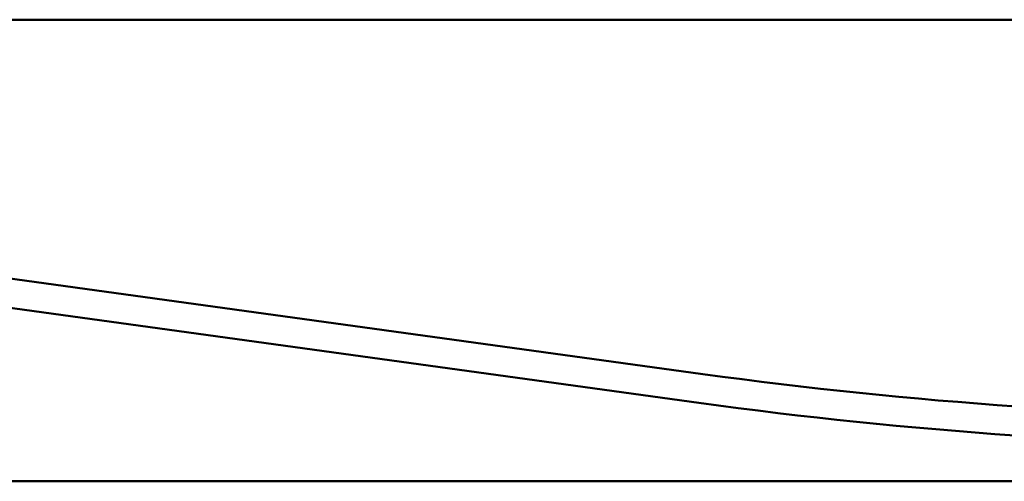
# Model space of a CAD drawing. Header units: inches. Extents: x 1.4 to 53.9, y 1.3 to 58.
# Tile 98 of 227: x 25.1 to 27.3, y 36.4 to 37.4. Entities that reach past the tile are written whole.
import ezdxf

# ---------------------------------------------------------------- set-up
doc = ezdxf.new("R2010")
doc.units = ezdxf.units.IN
doc.header["$MEASUREMENT"] = 0
doc.layers.add('Visible (ANSI)', color=7, linetype='Continuous', lineweight=50)

msp = doc.modelspace()

# ---------------------------------------------------------------- linework, layer by layer
at = {"layer": 'Visible (ANSI)'}
for p, q in [((18.5862, 37.3811), (44.7352, 37.3811)), ((23.1374, 37.0924), (26.6155, 36.6133)), ((26.6069, 36.5509), (23.1282, 37.0301)), ((18.8762, 36.3811), (36.6289, 36.3811))]:
    msp.add_line(p, q, dxfattribs=at)
for radius in [9.9685, 10.0315]:
    msp.add_arc((27.9757, 46.4886), radius, 262.15762, 277.87687, dxfattribs=at)

doc.saveas('drawing.dxf')
